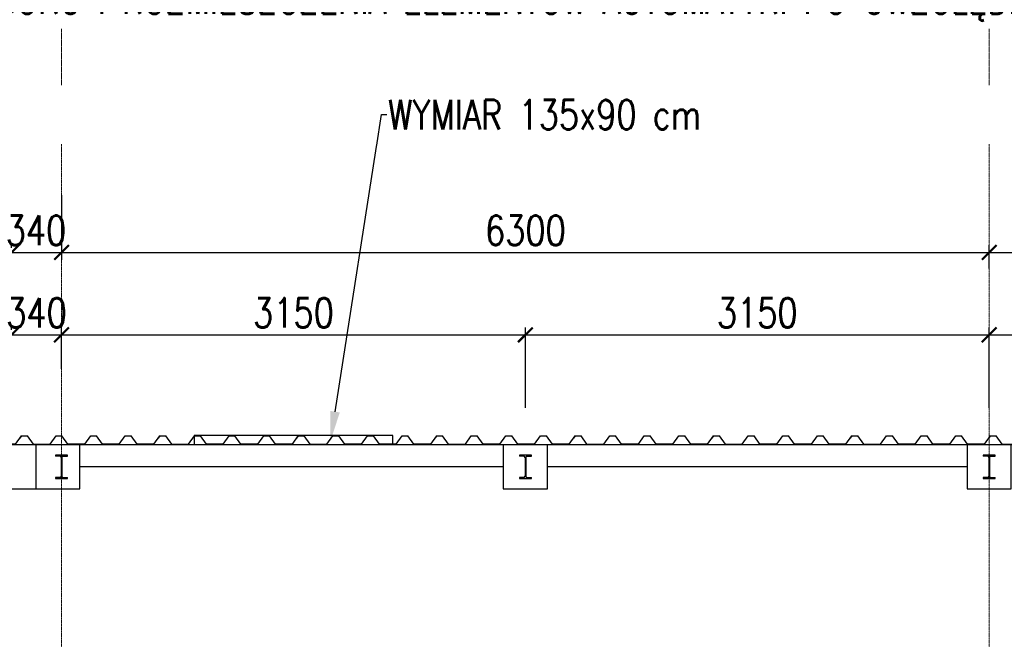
# Model space of a CAD drawing. Header units: millimetres. Extents: x -374129 to 1163271, y -112652 to 695637.
# Tile 109 of 256: x 38196 to 44883, y -32013 to -27802. Entities that reach past the tile are written whole.
import ezdxf
from ezdxf import colors
from ezdxf.entities.mleader import LeaderData, LeaderLine
from ezdxf.enums import TextEntityAlignment as Align
from ezdxf.math import Vec2, Vec3

# ---------------------------------------------------------------- set-up
doc = ezdxf.new("R2010")
doc.units = ezdxf.units.MM
doc.header["$PDMODE"] = 4
doc.linetypes.add('ACAD_ISO04W100', pattern=[30, 24, -3, 0, -3])
for name, color, linetype in [('KRT_fund', 3, 'Continuous'), ('KRT_izolacje', 252, 'Continuous'), ('KRT_opisy', 146, 'Continuous'), ('KRT_osie_budopis', 1, 'Continuous'), ('KRT_stal', 4, 'Continuous'), ('KRT_wymiary_100', 4, 'Continuous')]:
    doc.layers.add(name, color=color, linetype=linetype)
doc.layers.add('KRT_osie', color=55, linetype='ACAD_ISO04W100', lineweight=18)
doc.styles.add('biuro 1', font='arial.ttf')
doc.styles.add('WYMIAR', font='romans.shx', dxfattribs={"width": 0.8})
doc.dimstyles.new('KRT_1-100', dxfattribs={"dimscale": 100, "dimtxt": 2, "dimasz": 1, "dimexe": 0.5, "dimexo": 0, "dimgap": 0.5, "dimtad": 1, "dimdec": 1, "dimrnd": 0.1, "dimzin": 9, "dimdsep": 46, "dimtxsty": 'WYMIAR', "dimblk": 'ARCHTICK', "dimcen": 0.09, "dimdle": 0.5, "dimclrd": 1, "dimclre": 252, "dimclrt": 256, "dimadec": 0, "dimazin": 0, "dimtfac": 1, "dimtdec": 1, "dimtmove": 0, "dimatfit": 3, "dimfxl": 1, "dimtolj": 1, "dimtzin": 0, "dimarcsym": 0})

# ---------------------------------------------------------------- blocks, each defined once
blk = doc.blocks.new('opis_osi')
at = {"linetype": 'Continuous'}
for start, end in [(90, 180), (0, 90), (180, 270), (270, 0)]:
    blk.add_arc((0, -37.5), 35, start, end, dxfattribs=at)
at = {"color": 0, "linetype": 'Continuous', "style": 'biuro 1', "width": 0.85}
blk.add_attdef('AA', text='', height=35, dxfattribs=at).set_placement((0.08, -37.53), align=Align.MIDDLE_CENTER)
blk = doc.blocks.new('*U927')
at = {"color": 0}
for p, q in [((29.5, 152.6), (0, 152.6)), ((38.5, 143.6), (38.5, 16.4)), ((43.5, 143.6), (43.5, 16.4)), ((52.5, 152.6), (82, 152.6)), ((29.5, 7.4), (0, 7.4)), ((52.5, 7.4), (82, 7.4))]:
    blk.add_line(p, q, dxfattribs=at)
for points in [[(82, 152.6), (82, 160), (0, 160), (0, 152.6)], [(0, 7.4), (0, 0), (82, 0), (82, 7.4)]]:
    blk.add_lwpolyline(points, dxfattribs=at)
for centre, start, end in [((29.5, 143.6), 0, 90), ((52.5, 143.6), 90, 180), ((29.5, 16.4), 270, 0), ((52.5, 16.4), 180, 270)]:
    blk.add_arc(centre, 9, start, end, dxfattribs=at)
blk = doc.blocks.new('_ArchTick')
at = {"color": 0, "linetype": 'ByBlock', "const_width": 0.15}
blk.add_lwpolyline([(-0.5, -0.5), (0.5, 0.5)], dxfattribs=at)
blk = doc.blocks.new('*D1062')
at = {"layer": 'Defpoints', "color": 0}
for p in [(44780, -29943.6), (41630, -30440.6), (44780, -30440.6)]:
    blk.add_point(p, dxfattribs=at)
at = {"layer": 'KRT_wymiary_100', "color": 1, "lineweight": -2}
blk.add_line((41580, -29943.6), (44830, -29943.6), dxfattribs=at)
at = {"layer": 'KRT_wymiary_100', "color": 252, "lineweight": -2}
for p, q in [((41630, -30440.6), (41630, -29893.6)), ((44780, -30440.6), (44780, -29893.6))]:
    blk.add_line(p, q, dxfattribs=at)
at = {"layer": 'KRT_wymiary_100', "color": 1, "lineweight": -2, "xscale": 100, "yscale": 100, "zscale": 100, "rotation": 180}
blk.add_blockref('_ArchTick', (41630, -29943.6), dxfattribs=at)
at = {"layer": 'KRT_wymiary_100', "color": 1, "lineweight": -2, "xscale": 100, "yscale": 100, "zscale": 100}
blk.add_blockref('_ArchTick', (44780, -29943.6), dxfattribs=at)
at = {"layer": 'KRT_wymiary_100', "insert": (43205, -29793.6), "char_height": 200, "attachment_point": 5, "style": 'WYMIAR'}
blk.add_mtext('\\A1;3150', dxfattribs=at)
blk = doc.blocks.new('*D1063')
at = {"layer": 'Defpoints', "color": 0}
for p in [(47930, -29943.6), (44780, -30440.6), (47930, -30440.6)]:
    blk.add_point(p, dxfattribs=at)
at = {"layer": 'KRT_wymiary_100', "color": 1, "lineweight": -2}
blk.add_line((44730, -29943.6), (47980, -29943.6), dxfattribs=at)
at = {"layer": 'KRT_wymiary_100', "color": 252, "lineweight": -2}
for p, q in [((44780, -30440.6), (44780, -29893.6)), ((47930, -30440.6), (47930, -29893.6))]:
    blk.add_line(p, q, dxfattribs=at)
at = {"layer": 'KRT_wymiary_100', "color": 1, "lineweight": -2, "xscale": 100, "yscale": 100, "zscale": 100, "rotation": 180}
blk.add_blockref('_ArchTick', (44780, -29943.6), dxfattribs=at)
at = {"layer": 'KRT_wymiary_100', "color": 1, "lineweight": -2, "xscale": 100, "yscale": 100, "zscale": 100}
blk.add_blockref('_ArchTick', (47930, -29943.6), dxfattribs=at)
at = {"layer": 'KRT_wymiary_100', "insert": (46355, -29793.6), "char_height": 200, "attachment_point": 5, "style": 'WYMIAR'}
blk.add_mtext('\\A1;3150', dxfattribs=at)
blk = doc.blocks.new('*D1070')
at = {"layer": 'Defpoints', "color": 0}
for p in [(38480, -29943.6), (38140, -30174.6), (38480, -30174.6)]:
    blk.add_point(p, dxfattribs=at)
at = {"layer": 'KRT_wymiary_100', "color": 1, "lineweight": -2}
blk.add_line((38090, -29943.6), (38530, -29943.6), dxfattribs=at)
at = {"layer": 'KRT_wymiary_100', "color": 252, "lineweight": -2}
for p, q in [((38140, -30174.6), (38140, -29893.6)), ((38480, -30174.6), (38480, -29893.6))]:
    blk.add_line(p, q, dxfattribs=at)
at = {"layer": 'KRT_wymiary_100', "color": 1, "lineweight": -2, "xscale": 100, "yscale": 100, "zscale": 100, "rotation": 180}
blk.add_blockref('_ArchTick', (38140, -29943.6), dxfattribs=at)
at = {"layer": 'KRT_wymiary_100', "color": 1, "lineweight": -2, "xscale": 100, "yscale": 100, "zscale": 100}
blk.add_blockref('_ArchTick', (38480, -29943.6), dxfattribs=at)
at = {"layer": 'KRT_wymiary_100', "insert": (38310, -29793.6), "char_height": 200, "attachment_point": 5, "style": 'WYMIAR'}
blk.add_mtext('\\A1;340', dxfattribs=at)
blk = doc.blocks.new('*D1071')
at = {"layer": 'Defpoints', "color": 0}
for p in [(41630, -29943.6), (38480, -30174.6), (41630, -30268.1)]:
    blk.add_point(p, dxfattribs=at)
at = {"layer": 'KRT_wymiary_100', "color": 1, "lineweight": -2}
blk.add_line((38430, -29943.6), (41680, -29943.6), dxfattribs=at)
at = {"layer": 'KRT_wymiary_100', "color": 252, "lineweight": -2}
for p, q in [((38480, -30174.6), (38480, -29893.6)), ((41630, -30268.1), (41630, -29893.6))]:
    blk.add_line(p, q, dxfattribs=at)
at = {"layer": 'KRT_wymiary_100', "color": 1, "lineweight": -2, "xscale": 100, "yscale": 100, "zscale": 100, "rotation": 180}
blk.add_blockref('_ArchTick', (38480, -29943.6), dxfattribs=at)
at = {"layer": 'KRT_wymiary_100', "color": 1, "lineweight": -2, "xscale": 100, "yscale": 100, "zscale": 100}
blk.add_blockref('_ArchTick', (41630, -29943.6), dxfattribs=at)
at = {"layer": 'KRT_wymiary_100', "insert": (40055, -29793.6), "char_height": 200, "attachment_point": 5, "style": 'WYMIAR'}
blk.add_mtext('\\A1;3150', dxfattribs=at)
blk = doc.blocks.new('*D1076')
at = {"layer": 'Defpoints', "color": 0}
for p in [(38480, -28994.9), (38480, -29383.7), (38140, -29582.6)]:
    blk.add_point(p, dxfattribs=at)
at = {"layer": 'KRT_wymiary_100', "color": 252, "lineweight": -2}
for p, q in [((38480, -28994.9), (38480, -29433.7)), ((38140, -29582.6), (38140, -29333.7))]:
    blk.add_line(p, q, dxfattribs=at)
at = {"layer": 'KRT_wymiary_100', "color": 1, "lineweight": -2}
blk.add_line((38090, -29383.7), (38530, -29383.7), dxfattribs=at)
at = {"layer": 'KRT_wymiary_100', "color": 1, "lineweight": -2, "xscale": 100, "yscale": 100, "zscale": 100, "rotation": 180}
blk.add_blockref('_ArchTick', (38140, -29383.7), dxfattribs=at)
at = {"layer": 'KRT_wymiary_100', "color": 1, "lineweight": -2, "xscale": 100, "yscale": 100, "zscale": 100}
blk.add_blockref('_ArchTick', (38480, -29383.7), dxfattribs=at)
at = {"layer": 'KRT_wymiary_100', "insert": (38306.4, -29233.7), "char_height": 200, "attachment_point": 5, "style": 'WYMIAR'}
blk.add_mtext('\\A1;340', dxfattribs=at)
blk = doc.blocks.new('*D1077')
at = {"layer": 'Defpoints', "color": 0}
for p in [(38480, -28994.9), (44780, -29383.7), (44780, -29492.1)]:
    blk.add_point(p, dxfattribs=at)
at = {"layer": 'KRT_wymiary_100', "color": 252, "lineweight": -2}
for p, q in [((38480, -28994.9), (38480, -29433.7)), ((44780, -29492.1), (44780, -29333.7))]:
    blk.add_line(p, q, dxfattribs=at)
at = {"layer": 'KRT_wymiary_100', "color": 1, "lineweight": -2}
blk.add_line((38430, -29383.7), (44830, -29383.7), dxfattribs=at)
at = {"layer": 'KRT_wymiary_100', "color": 1, "lineweight": -2, "xscale": 100, "yscale": 100, "zscale": 100, "rotation": 180}
blk.add_blockref('_ArchTick', (38480, -29383.7), dxfattribs=at)
at = {"layer": 'KRT_wymiary_100', "color": 1, "lineweight": -2, "xscale": 100, "yscale": 100, "zscale": 100}
blk.add_blockref('_ArchTick', (44780, -29383.7), dxfattribs=at)
at = {"layer": 'KRT_wymiary_100', "insert": (41630, -29233.7), "char_height": 200, "attachment_point": 5, "style": 'WYMIAR'}
blk.add_mtext('\\A1;6300', dxfattribs=at)
blk = doc.blocks.new('*D1078')
at = {"layer": 'Defpoints', "color": 0}
for p in [(51080, -29383.7), (44780, -29492.1), (51080, -29492.1)]:
    blk.add_point(p, dxfattribs=at)
at = {"layer": 'KRT_wymiary_100', "color": 252, "lineweight": -2}
for p, q in [((44780, -29492.1), (44780, -29333.7)), ((51080, -29492.1), (51080, -29333.7))]:
    blk.add_line(p, q, dxfattribs=at)
at = {"layer": 'KRT_wymiary_100', "color": 1, "lineweight": -2}
blk.add_line((44730, -29383.7), (51130, -29383.7), dxfattribs=at)
at = {"layer": 'KRT_wymiary_100', "color": 1, "lineweight": -2, "xscale": 100, "yscale": 100, "zscale": 100, "rotation": 180}
blk.add_blockref('_ArchTick', (44780, -29383.7), dxfattribs=at)
at = {"layer": 'KRT_wymiary_100', "color": 1, "lineweight": -2, "xscale": 100, "yscale": 100, "zscale": 100}
blk.add_blockref('_ArchTick', (51080, -29383.7), dxfattribs=at)
at = {"layer": 'KRT_wymiary_100', "insert": (47930, -29233.7), "char_height": 200, "attachment_point": 5, "style": 'WYMIAR'}
blk.add_mtext('\\A1;6300', dxfattribs=at)
blk = doc.blocks.new('TR55')
at = {"color": 0}
for p, q in [((-980, 0), (-991.9, -16.1)), ((-980, 0), (-940, 0)), ((-899.5, -55), (-940, 0)), ((-785.5, -55), (-745, 0)), ((-745, 0), (-705, 0)), ((-664.5, -55), (-705, 0)), ((-550.5, -55), (-510, 0)), ((-510, 0), (-470, 0)), ((-429.5, -55), (-470, 0)), ((-315.5, -55), (-275, 0)), ((-275, 0), (-235, 0)), ((-194.5, -55), (-235, 0)), ((-80.5, -55), (-40, 0)), ((-40, 0), (0, 0)), ((-899.5, -55), (-785.5, -55)), ((-550.5, -55), (-664.5, -55)), ((-315.5, -55), (-429.5, -55)), ((-80.5, -55), (-194.5, -55))]:
    blk.add_line(p, q, dxfattribs=at)

msp = doc.modelspace()

# ---------------------------------------------------------------- linework, layer by layer
at = {"layer": 'KRT_fund', "color": 2}
for p, q in [((70170, -30690.64), (35140, -30690.64)), ((41480, -30690.64), (38265, -30690.64)), ((44630, -30690.64), (41780, -30690.64)), ((41480, -30840.64), (38605, -30840.64)), ((44630, -30840.64), (41780, -30840.64))]:
    msp.add_line(p, q, dxfattribs=at)
for points in [[(38605, -30990.64), (38605, -30690.64), (38015, -30690.64), (38015, -30990.64)], [(38605, -30990.64), (38605, -30690.64), (38305, -30690.64), (38305, -30990.64)]]:
    msp.add_lwpolyline(points, close=True, dxfattribs=at)
for points in [[(41480, -30690.64), (41480, -30990.64), (41780, -30990.64), (41780, -30690.64), (41480, -30690.64)], [(44630, -30690.64), (44630, -30990.64), (44930, -30990.64), (44930, -30690.64), (44630, -30690.64)]]:
    msp.add_lwpolyline(points, dxfattribs=at)
at = {"layer": 'KRT_osie', "ltscale": 0.5}
for p, q in [((38480, -27801.99), (38480, -48285.63)), ((44780, -27801.99), (44780, -48285.63)), ((-5554.82, -30690.64), (73659.31, -30690.64))]:
    msp.add_line(p, q, dxfattribs=at)

# ---------------------------------------------------------------- block references
at = {"layer": 'KRT_osie_budopis', "color": 3, "xscale": 10, "yscale": 10, "zscale": 10}
for p, values in [((38655, -27076.99), {'AA': '9'}), ((44780, -27076.99), {'AA': '10'})]:
    msp.add_blockref('opis_osi', p, dxfattribs=at).add_auto_attribs(values)
at = {"layer": 'KRT_stal', "color": 7}
for p in [(38439, -30920.64), (41589, -30920.64), (44739, -30920.64)]:
    msp.add_blockref('*U927', p, dxfattribs=at)

# ---------------------------------------------------------------- dimensions: what is measured, and where the dimension line sits
at = {"layer": 'KRT_wymiary_100'}
for base, p1, p2, picture, middle in [((38480, -29383.73), (38140, -29582.56), (38480, -28994.85), '*D1076', (38306.36, -29383.73)), ((38480, -29943.56), (38140, -30174.63), (38480, -30174.63), '*D1070', (38310, -29943.56))]:
    dim = msp.add_linear_dim(base=base, p1=p1, p2=p2, dimstyle='KRT_1-100', override={"dimtmove": 1}, dxfattribs=at)
    dim.commit()
    dim.dimension.update_dxf_attribs({"geometry": picture, "text_midpoint": middle, "dimtype": 160})
for base, p1, p2, picture, middle in [((44780, -29383.73), (38480, -28994.85), (44780, -29492.13), '*D1077', (41630, -29233.73)), ((51080, -29383.73), (44780, -29492.13), (51080, -29492.13), '*D1078', (47930, -29233.73)), ((41630, -29943.56), (38480, -30174.63), (41630, -30268.12), '*D1071', (40055, -29793.56)), ((44780, -29943.56), (41630, -30440.64), (44780, -30440.64), '*D1062', (43205, -29793.56)), ((47930, -29943.56), (44780, -30440.64), (47930, -30440.64), '*D1063', (46355, -29793.56))]:
    dim = msp.add_linear_dim(base=base, p1=p1, p2=p2, dimstyle='KRT_1-100', override={"dimtmove": 1}, dxfattribs=at)
    dim.commit()
    dim.dimension.update_dxf_attribs({"geometry": picture, "text_midpoint": middle})

# ---------------------------------------------------------------- next in the draw order: leaders
at = {"layer": 'KRT_opisy', "color": 1}
ml = msp.add_multileader_mtext('Standard', dxfattribs=at)
ml.set_content('\\C54;WYMIAR 135x90 cm\\fArial|b0|i0|c238|p34;\\W1; ', style='WYMIAR')
ml.set_leader_properties()
ml.build(insert=Vec2(0, 0))
ml.multileader.update_dxf_attribs({"text_right_attachment_type": 6, "dogleg_length": 0.36, "arrow_head_size": 200, "scale": 100})
ctx = ml.context
ctx.base_point, ctx.scale, ctx.char_height, ctx.arrow_head_size, ctx.landing_gap_size, ctx.plane_origin = Vec3(8509.53, -28447.36), 100, 200, 200, 9, Vec3(-22827.39, -120660.42)
ctx.right_attachment = 6
notes = []
notes.append((ctx, [(0, (1, 1, 0), (8473.53, -28447.36), (1, 0), 36, [(1, [(8126.34, -30663.36)], 0, [])])]))
ctx.mtext.insert, ctx.mtext.width, ctx.mtext.defined_height, ctx.mtext.flow_direction = Vec3(8518.53, -28347.36), 2685.0954, 1534.23, 5
ctx.mtext.has_bg_fill, ctx.mtext.bg_color, ctx.mtext.bg_scale_factor, ctx.mtext.bg_transparency, ctx.mtext.use_window_bg_color = 1, -1027028792, 1.5, 0, 1
for ctx, leaders in notes:
    for number, flags, end, landing, length, lines in leaders:
        leader = LeaderData()
        leader.index, (leader.has_last_leader_line, leader.has_dogleg_vector, leader.attachment_direction) = number, flags
        leader.last_leader_point, leader.dogleg_vector, leader.dogleg_length = Vec3(end), Vec3(landing), length
        for number, points, colour, breaks in lines:
            line = LeaderLine()
            line.index, line.vertices, line.color, line.breaks = number, Vec3.list(points), colors.encode_raw_color(colour), breaks
            leader.lines.append(line)
        ctx.leaders.append(leader)

# ---------------------------------------------------------------- next in the draw order: block references
at = {"layer": 'KRT_izolacje', "color": 8}
for p in [(38247.82, -30630.64), (39187.82, -30630.64), (40127.82, -30630.64), (41067.82, -30630.64), (42007.82, -30630.64), (42947.82, -30630.64), (43887.82, -30630.64), (44827.82, -30630.64), (45767.82, -30630.64)]:
    msp.add_blockref('TR55', p, dxfattribs=at)

# ---------------------------------------------------------------- next in the draw order: leaders
at = {"layer": 'KRT_opisy', "color": 1}
ml = msp.add_multileader_mtext('Standard', dxfattribs=at)
ml.set_content('\\C54;WYMIAR 135x90 cm\\fArial|b0|i0|c238|p34;\\W1; ', style='WYMIAR')
ml.set_leader_properties()
ml.build(insert=Vec2(0, 0))
ml.multileader.update_dxf_attribs({"text_right_attachment_type": 6, "dogleg_length": 0.36, "arrow_head_size": 200, "scale": 100})
ctx = ml.context
ctx.base_point, ctx.scale, ctx.char_height, ctx.arrow_head_size, ctx.landing_gap_size, ctx.plane_origin = Vec3(21449.53, -28447.36), 100, 200, 200, 9, Vec3(-9887.39, -120660.42)
ctx.right_attachment = 6
notes = []
notes.append((ctx, [(0, (1, 1, 0), (21413.53, -28447.36), (1, 0), 36, [(1, [(21066.34, -30663.36)], 0, [])])]))
ctx.mtext.insert, ctx.mtext.width, ctx.mtext.defined_height, ctx.mtext.flow_direction = Vec3(21458.53, -28347.36), 2685.0954, 1534.23, 5
ctx.mtext.has_bg_fill, ctx.mtext.bg_color, ctx.mtext.bg_scale_factor, ctx.mtext.bg_transparency, ctx.mtext.use_window_bg_color = 1, -1027028792, 1.5, 0, 1
for ctx, leaders in notes:
    for number, flags, end, landing, length, lines in leaders:
        leader = LeaderData()
        leader.index, (leader.has_last_leader_line, leader.has_dogleg_vector, leader.attachment_direction) = number, flags
        leader.last_leader_point, leader.dogleg_vector, leader.dogleg_length = Vec3(end), Vec3(landing), length
        for number, points, colour, breaks in lines:
            line = LeaderLine()
            line.index, line.vertices, line.color, line.breaks = number, Vec3.list(points), colors.encode_raw_color(colour), breaks
            leader.lines.append(line)
        ctx.leaders.append(leader)

# ---------------------------------------------------------------- next in the draw order: leaders
ml = msp.add_multileader_mtext('Standard', dxfattribs=at)
ml.set_content('\\C54;WYMIAR 135x90 cm\\fArial|b0|i0|c238|p34;\\W1; ', style='WYMIAR')
ml.set_leader_properties()
ml.build(insert=Vec2(0, 0))
ml.multileader.update_dxf_attribs({"text_right_attachment_type": 6, "dogleg_length": 0.36, "arrow_head_size": 200, "scale": 100})
ctx = ml.context
ctx.base_point, ctx.scale, ctx.char_height, ctx.arrow_head_size, ctx.landing_gap_size, ctx.plane_origin = Vec3(40689.53, -28447.36), 100, 200, 200, 9, Vec3(9352.61, -120660.42)
ctx.right_attachment = 6
notes = []
notes.append((ctx, [(0, (1, 1, 0), (40653.53, -28447.36), (1, 0), 36, [(1, [(40306.34, -30663.36)], 0, [])])]))
ctx.mtext.insert, ctx.mtext.width, ctx.mtext.defined_height, ctx.mtext.flow_direction = Vec3(40698.53, -28347.36), 2685.0954, 1534.23, 5
ctx.mtext.has_bg_fill, ctx.mtext.bg_color, ctx.mtext.bg_scale_factor, ctx.mtext.bg_transparency, ctx.mtext.use_window_bg_color = 1, -1027028792, 1.5, 0, 1
for ctx, leaders in notes:
    for number, flags, end, landing, length, lines in leaders:
        leader = LeaderData()
        leader.index, (leader.has_last_leader_line, leader.has_dogleg_vector, leader.attachment_direction) = number, flags
        leader.last_leader_point, leader.dogleg_vector, leader.dogleg_length = Vec3(end), Vec3(landing), length
        for number, points, colour, breaks in lines:
            line = LeaderLine()
            line.index, line.vertices, line.color, line.breaks = number, Vec3.list(points), colors.encode_raw_color(colour), breaks
            leader.lines.append(line)
        ctx.leaders.append(leader)

# ---------------------------------------------------------------- next in the draw order: linework, layer by layer
at = {"layer": 'KRT_izolacje', "color": 8}
msp.add_lwpolyline([(39380, -30688.43), (40730, -30688.43), (40730, -30628.43), (39380, -30628.43)], close=True, dxfattribs=at)

# ---------------------------------------------------------------- next in the draw order: leaders
at = {"layer": 'KRT_opisy', "color": 1}
ml = msp.add_multileader_mtext('Standard', dxfattribs=at)
ml.set_content('\\C54;SZAFA AKPIA -DOKŁADNE WYMIARY W TRAKCIE DOBORU I ROZMIESZCZENIA ELEMENTÓW AUTOMATYKI PO UWZGLĘDNIENIU RZECZYWISTYCH POTRZEB MONTAŻOWYCH', style='WYMIAR')
ml.set_leader_properties(color=1)
ml.build(insert=Vec2(0, 0))
ml.multileader.update_dxf_attribs({"text_right_attachment_type": 6, "dogleg_length": 0.36, "arrow_head_size": 200, "scale": 100})
ctx = ml.context
ctx.base_point, ctx.scale, ctx.char_height, ctx.arrow_head_size, ctx.landing_gap_size, ctx.plane_origin = Vec3(32699.33, -27661.99), 100, 200, 200, 9, Vec3(4731.61, -111551.57)
ctx.right_attachment = 6
notes = []
notes.append((ctx, [(0, (1, 1, 0), (32663.33, -27661.99), (1, 0), 36, [(1, [(31840, -32770.64)], 0, [])])]))
ctx.mtext.insert, ctx.mtext.width, ctx.mtext.defined_height, ctx.mtext.flow_direction = Vec3(32708.33, -27561.99), 5517.2638, 1534.23, 5
ctx.mtext.has_bg_fill, ctx.mtext.bg_color, ctx.mtext.bg_scale_factor, ctx.mtext.bg_transparency, ctx.mtext.use_window_bg_color = 1, -1027028792, 1.5, 0, 1
for ctx, leaders in notes:
    for number, flags, end, landing, length, lines in leaders:
        leader = LeaderData()
        leader.index, (leader.has_last_leader_line, leader.has_dogleg_vector, leader.attachment_direction) = number, flags
        leader.last_leader_point, leader.dogleg_vector, leader.dogleg_length = Vec3(end), Vec3(landing), length
        for number, points, colour, breaks in lines:
            line = LeaderLine()
            line.index, line.vertices, line.color, line.breaks = number, Vec3.list(points), colors.encode_raw_color(colour), breaks
            leader.lines.append(line)
        ctx.leaders.append(leader)

# ---------------------------------------------------------------- next in the draw order: block references
at = {"layer": 'KRT_osie_budopis', "color": 3, "xscale": 10, "yscale": 10, "zscale": 10}
msp.add_blockref('opis_osi', (37965, -27076.99), dxfattribs=at).add_auto_attribs({'AA': '8'})

doc.saveas('drawing.dxf')
